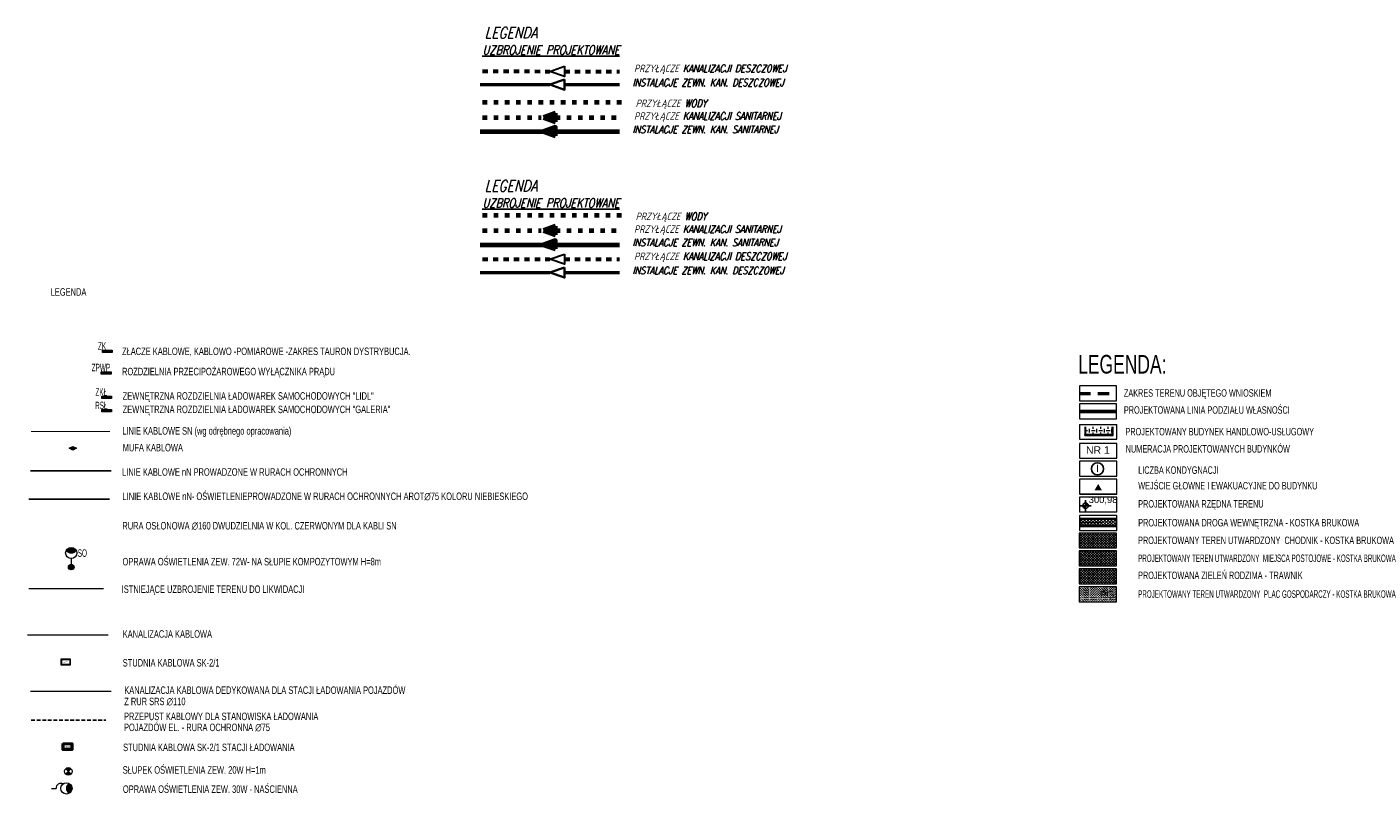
# Model space of a CAD drawing. Header units: metres. Extents: x 6567444 to 13135881, y 5574237 to 11149086.
# Tile 207 of 212: x 6568062 to 6568242, y 5574437 to 5574539. Entities that reach past the tile are written whole.
import ezdxf
from ezdxf.enums import TextEntityAlignment as Align

# ---------------------------------------------------------------- set-up
doc = ezdxf.new("R2010")
doc.units = ezdxf.units.M
for name, pattern in [('_PZT$0$Kropki przerywana 1', [250, 150, -100]), ('Ciągły', [0]), ('ISO03W100', [30, 12, -18]), ('KOR', [1.4, 0.7, -0.7]), ('Kropki i Kreski 2', [250, 150, -50, 0, -50]), ('Kropki przerywana 1', [250, 150, -100]), ('PT-IE-001 PZT - instal. elektr XREFF$0$SEL_r', [1.5, 1, -0.5])]:
    doc.linetypes.add(name, pattern=pattern)
for name, color, linetype in [('_PZT$0$FORMA - Arch 01 - PZT 0 ZAKRES OPRACOWANIA', 7, 'Continuous'), ('_TT_PROJ_CHODNIK', 34, 'Continuous'), ('_TT_PROJ_DR_WEW', 165, 'Continuous'), ('_TT_PROJ_MP', 245, 'Continuous'), ('FORMA - Arch 01 - PZT 0 ZAKRES OPRACOWANIA', 7, 'Continuous'), ('FORMA - Arch 01 - PZT 1 Strefy', 7, 'Continuous'), ('FORMA - Arch 01 - PZT 2 Budynki', 7, 'Continuous'), ('FORMA - Arch 01 - PZT-3 Zagospodarowanie', 7, 'Continuous'), ('PT-IE-001 PZT - instal. elektr XREFF$0$SEL_atrybut_bloku1', 7, 'Continuous'), ('PT-IE-001 PZT - instal. elektr XREFF$0$SEL_atrybut_bloku2', 9, 'Continuous'), ('PT-IE-001 PZT - instal. elektr XREFF$0$SEN_atrybut_bloku1', 7, 'Continuous'), ('PT-IE-001 PZT - instal. elektr XREFF$0$SEN_atrybut_bloku2', 9, 'Continuous')]:
    doc.layers.add(name, color=color, linetype=linetype)
for name, color, linetype, lineweight in [('_TT_KAN_D_II etap', 116, 'Continuous', 50), ('_TT_KAN_D_PRZYLACZE_II', 114, 'KOR', 60), ('_TT_KAN_S_PRZYLACZE_II etap', 30, 'ISO03W100', 60), ('_TT_KAN_S_ZEWN_II etap', 30, 'Continuous', 70), ('_TT_opis', 7, 'Continuous', 25), ('_TT_PROJ_BUD_E2', 7, 'Ciągły', 0), ('_TT_WODA_PRZYLACZE_II etap', 150, 'ISO03W100', 53), ('PT-IE-001 PZT - instal. elektr XREFF$0$SEL_do_likwidacji', 1, 'PT-IE-001 PZT - instal. elektr XREFF$0$likwidacja1', 15), ('PT-IE-001 PZT - instal. elektr XREFF$0$SEL_kanalizacja_kablowa_nN', 1, 'PT-IE-001 PZT - instal. elektr XREFF$0$SEL_knN', 40), ('PT-IE-001 PZT - instal. elektr XREFF$0$SEL_mufy_kablowe', 12, 'Continuous', 20), ('PT-IE-001 PZT - instal. elektr XREFF$0$SEL_OPIS_legenda', 7, 'Continuous', 18), ('PT-IE-001 PZT - instal. elektr XREFF$0$SEL_sieci_kable_nN', 1, 'PT-IE-001 PZT - instal. elektr XREFF$0$SEL_eN', 30), ('PT-IE-001 PZT - instal. elektr XREFF$0$SEL_sieci_kable_SN', 10, 'PT-IE-001 PZT - instal. elektr XREFF$0$SEL_SN', 50), ('PT-IE-001 PZT - instal. elektr XREFF$0$SEL_sieci_oswietlenie_oprawy', 152, 'Continuous', 20), ('PT-IE-001 PZT - instal. elektr XREFF$0$SEL_sieci_pomocnicza_przerywana', 140, 'PT-IE-001 PZT - instal. elektr XREFF$0$SEL_r', 25), ('PT-IE-001 PZT - instal. elektr XREFF$0$SEL_zlacze_nN', 1, 'PT-IE-001 PZT - instal. elektr XREFF$0$SEL_eN', 20), ('PT-IE-001 PZT - instal. elektr XREFF$0$SEN_kanalizacja_kablowa', 30, 'PT-IE-001 PZT - instal. elektr XREFF$0$SEN_t', 20), ('PT-IE-001 PZT - instal. elektr XREFF$0$SEN_kanalizacja_kablowa_studnie', 30, 'Continuous', 20), ('PT-IE-001 PZT - instal. elektr XREFF$0$SEN_studnia_kablowa_typ', 30, 'Continuous', 20)]:
    doc.layers.add(name, color=color, linetype=linetype, lineweight=lineweight)
doc.layers.add('_TT_ZIELEN', color=7, linetype='Continuous', true_color=0xa6ea8e)
doc.layers.add('PT-IE-001 PZT - instal. elektr XREFF$0$SEL_sieci_kable_nN_oswietlenie', color=7, linetype='PT-IE-001 PZT - instal. elektr XREFF$0$SEL_eNN', lineweight=30, true_color=0xff7a7a)
doc.styles.add('PT-IE-001 PZT - instal. elektr XREFF$0$ARIAL', font='ARIALN.TTF', dxfattribs={"width": 0.8})
doc.styles.add('PT-IE-001 PZT - instal. elektr XREFF$0$ROMANS', font='ARIALN.TTF', dxfattribs={"width": 0.8})
doc.styles.add('pzt_11-06-2015 (2)$0$STANDARD', font='SIMPLEX', dxfattribs={"width": 0.8, "oblique": 15.00003})
doc.styles.add('STYL_AUTOMATYCZNY_2', font='arial.ttf')
doc.styles.add('STYL_AUTOMATYCZNY_4', font='txt', dxfattribs={"width": 0.7})
doc.styles.add('STYL_AUTOMATYCZNY_7', font='arial.ttf', dxfattribs={"width": 0.7})
doc.styles.add('STYL_AUTOMATYCZNY_8', font='txt')
doc.linetypes.add('PT-IE-001 PZT - instal. elektr XREFF$0$likwidacja1', pattern='A,0,-1,["X",PT-IE-001 PZT - instal. elektr XREFF$0$ROMANS,S=0.6,R=0,X=-0.1,Y=-0.3],-1', length=2)
doc.linetypes.add('PT-IE-001 PZT - instal. elektr XREFF$0$SEL_eN', pattern='A,5,["eN",PT-IE-001 PZT - instal. elektr XREFF$0$ARIAL,S=1,R=0,X=1.8,Y=0.25],5', length=10)
doc.linetypes.add('PT-IE-001 PZT - instal. elektr XREFF$0$SEL_eNN', pattern='A,5,["eNN",PT-IE-001 PZT - instal. elektr XREFF$0$ARIAL,S=1,R=0,X=1.45,Y=0.25],5', length=10)
doc.linetypes.add('PT-IE-001 PZT - instal. elektr XREFF$0$SEL_knN', pattern='A,5,["knN",PT-IE-001 PZT - instal. elektr XREFF$0$ARIAL,S=1,R=0,X=1.8,Y=0.25],5', length=10)
doc.linetypes.add('PT-IE-001 PZT - instal. elektr XREFF$0$SEL_SN', pattern='A,5,["SN",PT-IE-001 PZT - instal. elektr XREFF$0$ARIAL,S=1,R=0,X=1.8,Y=0.25],5', length=10)
doc.linetypes.add('PT-IE-001 PZT - instal. elektr XREFF$0$SEN_t', pattern='A,5,["t",PT-IE-001 PZT - instal. elektr XREFF$0$ARIAL,S=1,R=0,X=2.1,Y=0.25],5', length=10)
pattern_1 = [(135, (6568046.37364, 5574235.922), (-0.1767767, -0.1767767), []), (225, (6568046.37364, 5574235.922), (0.1767767, -0.1767767), [])]

# ---------------------------------------------------------------- blocks, each defined once
blk = doc.blocks.new('PT-IE-001 PZT - instal. elektr XREFF$0$oprawa zewnetrzna stojaca')
for points in [[(0.38, 0, 1), (-0.38, 0, 1)], [(2.63, 0, 0.267949), (2.25, 0.65, 0.57735), (2.25, -0.65, 0.267949)]]:
    blk.add_hatch(color=256).paths.add_polyline_path(points)
blk.add_line((1.12, 0), (0.38, 0))
for centre, radius in [((0, 0), 0.375), ((1.88, 0), 0.75)]:
    blk.add_circle(centre, radius)
blk.add_arc((2.63, 0), 0.75, 120, 240)
at = {"layer": 'PT-IE-001 PZT - instal. elektr XREFF$0$SEL_atrybut_bloku1', "style": 'PT-IE-001 PZT - instal. elektr XREFF$0$ROMANS', "width": 0.6, "flags": 8}
blk.add_attdef('TYP', text='', height=1, dxfattribs=at).set_placement((1.87, 0.9), align=Align.CENTER)
at = {"layer": 'PT-IE-001 PZT - instal. elektr XREFF$0$SEL_atrybut_bloku2', "style": 'PT-IE-001 PZT - instal. elektr XREFF$0$ROMANS', "width": 0.6, "flags": 8}
for tag, p in [('OPIS1', (1.87, -1.64)), ('OPIS2', (1.87, -2.5))]:
    blk.add_attdef(tag, text='', height=0.75, dxfattribs=at).set_placement(p, align=Align.CENTER)
blk = doc.blocks.new('PT-IE-001 PZT - instal. elektr XREFF$0$studnia_SK2_1')
at = {"linetype": 'Continuous'}
h = blk.add_hatch(color=256, dxfattribs=at)
h.paths.add_polyline_path([(-0.61, 0.84), (-0.61, 0), (0.61, 0), (0.61, 0.84)])
h.paths.add_polyline_path([(0.54, 0.77), (0.54, 0.07), (-0.54, 0.07), (-0.54, 0.77)], flags=16)
for points in [[(-0.61, 0.84), (0.61, 0.84), (0.61, 0), (-0.61, 0)], [(-0.54, 0.77), (0.54, 0.77), (0.54, 0.07), (-0.54, 0.07)]]:
    blk.add_lwpolyline(points, close=True, dxfattribs=at)
at = {"linetype": 'Continuous', "flags": 128}
for points in [[(-0.61, 0.84), (0.61, 0.84), (0.61, 0), (-0.61, 0), (-0.61, 0.84)], [(-0.54, 0.77), (0.54, 0.77), (0.54, 0.07), (-0.54, 0.07), (-0.54, 0.77)]]:
    blk.add_lwpolyline(points, dxfattribs=at)
at = {"layer": 'PT-IE-001 PZT - instal. elektr XREFF$0$SEN_atrybut_bloku1', "style": 'PT-IE-001 PZT - instal. elektr XREFF$0$ROMANS', "width": 0.6, "flags": 8}
blk.add_attdef('TYP', text='', height=1, dxfattribs=at).set_placement((0, 0.94), align=Align.CENTER)
at = {"layer": 'PT-IE-001 PZT - instal. elektr XREFF$0$SEN_atrybut_bloku2', "style": 'PT-IE-001 PZT - instal. elektr XREFF$0$ROMANS', "width": 0.6, "flags": 8}
for tag, p in [('OPIS1', (0, -0.85)), ('OPIS2', (0, -1.7))]:
    blk.add_attdef(tag, text='', height=0.75, dxfattribs=at).set_placement(p, align=Align.CENTER)
at = {"layer": 'PT-IE-001 PZT - instal. elektr XREFF$0$SEN_studnia_kablowa_typ', "color": 0, "style": 'PT-IE-001 PZT - instal. elektr XREFF$0$ROMANS', "width": 0.6}
blk.add_text('SK-2/1', height=0.2, dxfattribs=at).set_placement((0, 0.42), align=Align.MIDDLE_CENTER)
blk = doc.blocks.new('PT-IE-001 PZT - instal. elektr XREFF$0$mufa_kablowa')
blk.add_hatch(color=256).paths.add_polyline_path([(0, -0.25), (0.5, 0), (0, 0.25), (-0.5, 0)])
for p, q in [((-0.5, 0), (0, 0.25)), ((0, -0.25), (-0.5, 0)), ((0, 0.25), (0.5, 0)), ((0.5, 0), (0, -0.25))]:
    blk.add_line(p, q)
at = {"layer": 'PT-IE-001 PZT - instal. elektr XREFF$0$SEL_atrybut_bloku1', "style": 'PT-IE-001 PZT - instal. elektr XREFF$0$ROMANS', "width": 0.6, "flags": 8}
blk.add_attdef('TYP', text='', height=1, dxfattribs=at).set_placement((0, 0.35), align=Align.CENTER)
at = {"layer": 'PT-IE-001 PZT - instal. elektr XREFF$0$SEL_atrybut_bloku2', "style": 'PT-IE-001 PZT - instal. elektr XREFF$0$ROMANS', "width": 0.6, "flags": 8}
for tag, p in [('OPIS1', (0, -1.1)), ('OPIS2', (0, -1.95))]:
    blk.add_attdef(tag, text='', height=0.75, dxfattribs=at).set_placement(p, align=Align.CENTER)
blk = doc.blocks.new('*U623')
blk.add_hatch(color=256).paths.add_polyline_path([(0.66, 0.32), (-0.66, 0.32), (-0.66, 0), (0.66, 0)])
for points in [[(-0.66, 0.32), (0.66, 0.32), (0.66, 0), (-0.66, 0)], [(-0.61, 0.27), (0.61, 0.27), (0.61, 0.05), (-0.61, 0.05)]]:
    blk.add_lwpolyline(points, close=True)
at = {"layer": 'PT-IE-001 PZT - instal. elektr XREFF$0$SEL_atrybut_bloku1', "style": 'PT-IE-001 PZT - instal. elektr XREFF$0$ROMANS', "width": 0.6, "flags": 8}
blk.add_attdef('TYP', text='', height=1, dxfattribs=at).set_placement((0, 0.45), align=Align.CENTER)
at = {"layer": 'PT-IE-001 PZT - instal. elektr XREFF$0$SEL_atrybut_bloku2', "style": 'PT-IE-001 PZT - instal. elektr XREFF$0$ROMANS', "width": 0.6, "flags": 8}
for tag, p in [('OPIS1', (0, -0.95)), ('OPIS2', (0, -1.95))]:
    blk.add_attdef(tag, text='', height=0.75, dxfattribs=at).set_placement(p, align=Align.CENTER)
blk = doc.blocks.new('PT-IE-001 PZT - instal. elektr XREFF$0$oprawa zewnetrzna parkowa')
for points in [[(0.35, 0.35, 0.414214), (-0.35, 0.35), (0, 0)], [(-0.35, -0.35, 0.414214), (0.35, -0.35), (0, 0)]]:
    blk.add_hatch(color=256).paths.add_polyline_path(points)
for p, q in [((-0.35, -0.35), (0.35, 0.35)), ((-0.35, 0.35), (0.35, -0.35))]:
    blk.add_line(p, q)
blk.add_circle((0, 0), 0.5)
at = {"layer": 'PT-IE-001 PZT - instal. elektr XREFF$0$SEL_atrybut_bloku1', "style": 'PT-IE-001 PZT - instal. elektr XREFF$0$ROMANS', "width": 0.6, "flags": 8}
blk.add_attdef('TYP', text='', height=1, dxfattribs=at).set_placement((0.05, 0.64), align=Align.CENTER)
at = {"layer": 'PT-IE-001 PZT - instal. elektr XREFF$0$SEL_atrybut_bloku2', "style": 'PT-IE-001 PZT - instal. elektr XREFF$0$ROMANS', "width": 0.6, "flags": 8}
for tag, p in [('OPIS1', (-0.03, -1.4)), ('OPIS2', (-0.03, -2.26))]:
    blk.add_attdef(tag, text='', height=0.75, dxfattribs=at).set_placement(p, align=Align.CENTER)
blk = doc.blocks.new('PT-IE-001 PZT - instal. elektr XREFF$0$oprawa zewnetrzna nascienna')
blk.add_hatch(color=256).paths.add_polyline_path([(2.77, 0, 0.267949), (2.4, 0.65, 0.57735), (2.4, -0.65, 0.267949)])
blk.add_line((0, 0), (0.65, 0))
blk.add_circle((2.02, 0), 0.75)
for centre, radius, start, end in [((1.26, 0.06), 0.613, 60.4419, 185.3665), ((2.77, 0), 0.75, 120, 240)]:
    blk.add_arc(centre, radius, start, end)
at = {"layer": 'PT-IE-001 PZT - instal. elektr XREFF$0$SEL_atrybut_bloku1', "style": 'PT-IE-001 PZT - instal. elektr XREFF$0$ROMANS', "width": 0.6, "flags": 8}
blk.add_attdef('TYP', text='', height=1, dxfattribs=at).set_placement((1.7, 0.84), align=Align.CENTER)
at = {"layer": 'PT-IE-001 PZT - instal. elektr XREFF$0$SEL_atrybut_bloku2', "style": 'PT-IE-001 PZT - instal. elektr XREFF$0$ROMANS', "width": 0.6, "flags": 8}
for tag, p in [('OPIS1', (1.46, -1.58)), ('OPIS2', (1.46, -2.45))]:
    blk.add_attdef(tag, text='', height=0.75, dxfattribs=at).set_placement(p, align=Align.CENTER)
blk = doc.blocks.new('PT-IE-001 PZT - instal. elektr XREFF')
at = {"layer": 'PT-IE-001 PZT - instal. elektr XREFF$0$SEL_do_likwidacji'}
blk.add_lwpolyline([(6568062.04, 5574464.25), (6568072.04, 5574464.25)], dxfattribs=at)
at = {"layer": 'PT-IE-001 PZT - instal. elektr XREFF$0$SEL_kanalizacja_kablowa_nN', "ltscale": 0.8, "const_width": 0.15}
blk.add_lwpolyline([(6568062.24, 5574450.46), (6568073.09, 5574450.46)], dxfattribs=at)
at = {"layer": 'PT-IE-001 PZT - instal. elektr XREFF$0$SEL_sieci_kable_nN', "ltscale": 0.8, "const_width": 0.2}
blk.add_lwpolyline([(6568062.21, 5574480), (6568073.06, 5574480)], dxfattribs=at)
at = {"layer": 'PT-IE-001 PZT - instal. elektr XREFF$0$SEL_sieci_kable_nN_oswietlenie', "ltscale": 0.8, "const_width": 0.2}
blk.add_lwpolyline([(6568062, 5574476.2), (6568072.84, 5574476.2)], dxfattribs=at)
at = {"layer": 'PT-IE-001 PZT - instal. elektr XREFF$0$SEL_sieci_kable_SN', "const_width": 0.15}
blk.add_lwpolyline([(6568062.31, 5574485.27), (6568072.89, 5574485.27)], dxfattribs=at)
at = {"layer": 'PT-IE-001 PZT - instal. elektr XREFF$0$SEL_sieci_pomocnicza_przerywana', "ltscale": 0.5}
blk.add_lwpolyline([(6568062.33, 5574446.6), (6568072.33, 5574446.6)], dxfattribs=at)
at = {"layer": 'PT-IE-001 PZT - instal. elektr XREFF$0$SEN_kanalizacja_kablowa', "ltscale": 0.8, "const_width": 0.15}
blk.add_lwpolyline([(6568061.84, 5574458), (6568072.68, 5574458)], dxfattribs=at)
at = {"layer": 'PT-IE-001 PZT - instal. elektr XREFF$0$SEL_kanalizacja_kablowa_nN'}
blk.add_blockref('PT-IE-001 PZT - instal. elektr XREFF$0$studnia_SK2_1', (6568067.2, 5574442.63), dxfattribs=at)
at = {"layer": 'PT-IE-001 PZT - instal. elektr XREFF$0$SEL_mufy_kablowe'}
blk.add_blockref('PT-IE-001 PZT - instal. elektr XREFF$0$mufa_kablowa', (6568067.91, 5574483.03), dxfattribs=at)
at = {"layer": 'PT-IE-001 PZT - instal. elektr XREFF$0$SEL_sieci_oswietlenie_oprawy'}
ref = blk.add_blockref('PT-IE-001 PZT - instal. elektr XREFF$0$oprawa zewnetrzna stojaca', (6568067.7, 5574467.11), dxfattribs=dict(at, rotation=89.99999999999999))
ref.add_attrib('TYP', 'SO', dxfattribs={"layer": 'PT-IE-001 PZT - instal. elektr XREFF$0$SEL_atrybut_bloku1', "height": 1, "style": 'PT-IE-001 PZT - instal. elektr XREFF$0$ROMANS', "width": 0.6, "flags": 8}).set_placement((6568069.19, 5574468.48), align=Align.CENTER)
for name, p in [('PT-IE-001 PZT - instal. elektr XREFF$0$oprawa zewnetrzna parkowa', (6568067.31, 5574439.73)), ('PT-IE-001 PZT - instal. elektr XREFF$0$oprawa zewnetrzna nascienna', (6568065.04, 5574437.45))]:
    blk.add_blockref(name, p, dxfattribs=at)
at = {"layer": 'PT-IE-001 PZT - instal. elektr XREFF$0$SEL_zlacze_nN'}
ref = blk.add_blockref('*U623', (6568072.54, 5574495.83), dxfattribs=at)
ref.add_attrib('TYP', 'ZK', dxfattribs={"layer": 'PT-IE-001 PZT - instal. elektr XREFF$0$SEL_atrybut_bloku1', "height": 1, "style": 'PT-IE-001 PZT - instal. elektr XREFF$0$ROMANS', "width": 0.6}).set_placement((6568071.83, 5574496.22), align=Align.CENTER)
ref = blk.add_blockref('*U623', (6568072.39, 5574492.95), dxfattribs=at)
ref.add_attrib('TYP', 'ZPWP', dxfattribs={"layer": 'PT-IE-001 PZT - instal. elektr XREFF$0$SEL_atrybut_bloku1', "height": 1, "style": 'PT-IE-001 PZT - instal. elektr XREFF$0$ROMANS', "width": 0.6}).set_placement((6568071.68, 5574493.34), align=Align.CENTER)
ref = blk.add_blockref('*U623', (6568072.44, 5574489.67), dxfattribs=at)
ref.add_attrib('TYP', 'ZKŁ', dxfattribs={"layer": 'PT-IE-001 PZT - instal. elektr XREFF$0$SEL_atrybut_bloku1', "height": 1, "style": 'PT-IE-001 PZT - instal. elektr XREFF$0$ROMANS', "width": 0.6}).set_placement((6568071.73, 5574490.06), align=Align.CENTER)
ref = blk.add_blockref('*U623', (6568072.44, 5574487.88), dxfattribs=at)
ref.add_attrib('TYP', 'RSŁ', dxfattribs={"layer": 'PT-IE-001 PZT - instal. elektr XREFF$0$SEL_atrybut_bloku1', "height": 1, "style": 'PT-IE-001 PZT - instal. elektr XREFF$0$ROMANS', "width": 0.6}).set_placement((6568071.73, 5574488.26), align=Align.CENTER)
at = {"layer": 'PT-IE-001 PZT - instal. elektr XREFF$0$SEN_kanalizacja_kablowa_studnie'}
blk.add_blockref('PT-IE-001 PZT - instal. elektr XREFF$0$studnia_SK2_1', (6568066.96, 5574453.96), dxfattribs=at)
at = {"layer": 'PT-IE-001 PZT - instal. elektr XREFF$0$SEL_OPIS_legenda', "lineweight": 30, "style": 'PT-IE-001 PZT - instal. elektr XREFF$0$ROMANS', "width": 0.8}
blk.add_text('LEGENDA', height=1, dxfattribs=at).set_placement((6568064.95, 5574503.46))
at = {"layer": 'PT-IE-001 PZT - instal. elektr XREFF$0$SEL_OPIS_legenda', "style": 'PT-IE-001 PZT - instal. elektr XREFF$0$ROMANS', "width": 0.8}
for s, p in [('ZŁACZE KABLOWE, KABLOWO -POMIAROWE -ZAKRES TAURON DYSTRYBUCJA.', (6568074.51, 5574495.51)), ('ROZDZIELNIA PRZECIPOŻAROWEGO WYŁĄCZNIKA PRĄDU', (6568074.51, 5574492.8)), ('ZEWNĘTRZNA ROZDZIELNIA ŁADOWAREK SAMOCHODOWYCH "LIDL"', (6568074.59, 5574489.53)), ('ZEWNĘTRZNA ROZDZIELNIA ŁADOWAREK SAMOCHODOWYCH "GALERIA"', (6568074.59, 5574487.73)), ('LINIE KABLOWE SN (wg odrębnego opracowania) ', (6568074.54, 5574484.85)), ('MUFA KABLOWA', (6568074.6, 5574482.61)), ('LINIE KABLOWE nN PROWADZONE W RURACH OCHRONNYCH ', (6568074.52, 5574479.34)), ('LINIE KABLOWE nN- OŚWIETLENIEPROWADZONE W RURACH OCHRONNYCH AROT∅75 KOLORU NIEBIESKIEGO', (6568074.57, 5574476.09)), ('RURA OSŁONOWA ∅160 DWUDZIELNIA W KOL. CZERWONYM DLA KABLI SN ', (6568074.55, 5574472.14)), ('OPRAWA OŚWIETLENIA ZEW. 72W- NA SŁUPIE KOMPOZYTOWYM H=8m ', (6568074.57, 5574467.33)), ('ISTNIEJĄCE UZBROJENIE TERENU DO LIKWIDACJI', (6568074.47, 5574463.64)), ('KANALIZACJA KABLOWA', (6568074.6, 5574457.64)), ('STUDNIA KABLOWA SK-2/1', (6568074.6, 5574453.78)), ('KANALIZACJA KABLOWA DEDYKOWANA DLA STACJI ŁADOWANIA POJAZDÓW', (6568074.81, 5574450.11)), ('Z RUR SRS ∅110', (6568074.8, 5574448.6)), ('PRZEPUST KABLOWY DLA STANOWISKA ŁADOWANIA', (6568074.77, 5574446.6)), ('POJAZDÓW EL. - RURA OCHRONNA ∅75', (6568074.77, 5574445.13)), ('STUDNIA KABLOWA SK-2/1 STACJI ŁADOWANIA', (6568074.65, 5574442.45)), ('SŁUPEK OŚWIETLENIA ZEW. 20W H=1m', (6568074.6, 5574439.42)), ('OPRAWA OŚWIETLENIA ZEW. 30W - NAŚCIENNA', (6568074.62, 5574436.85))]:
    blk.add_text(s, height=1, rotation=0, dxfattribs=at).set_placement(p)

msp = doc.modelspace()

# ---------------------------------------------------------------- hatches: boundary and pattern name
at = {"linetype": 'Continuous', "lineweight": 25}
for points in [[(6568203.6, 5574475.33), (6568203.23, 5574475.33), (6568203.26, 5574475.19), (6568203.34, 5574475.07), (6568203.46, 5574474.99), (6568203.6, 5574474.96)], [(6568203.6, 5574475.33), (6568203.98, 5574475.33), (6568203.95, 5574475.48), (6568203.87, 5574475.6), (6568203.75, 5574475.68), (6568203.6, 5574475.71)]]:
    msp.add_hatch(color=6, dxfattribs=at).paths.add_polyline_path(points)
at = {"layer": '_TT_KAN_S_PRZYLACZE_II etap', "lineweight": 70}
msp.add_hatch(color=7, dxfattribs=at).paths.add_polyline_path([(6568132.6, 5574511.62), (6568132.6, 5574512.77), (6568130.96, 5574512.2)])
at = {"layer": '_TT_KAN_S_ZEWN_II etap', "lineweight": 70}
msp.add_hatch(color=7, dxfattribs=at).paths.add_polyline_path([(6568132.6, 5574509.72), (6568132.6, 5574510.87), (6568130.96, 5574510.29)])
at = {"layer": '_TT_PROJ_BUD_E2', "linetype": 'Continuous', "lineweight": 0}
h = msp.add_hatch(dxfattribs=at)
h.set_pattern_fill('CHECKER', color=252, style=0)
h.set_pattern_definition([(0, (6568044.871, 5574228.88577), (0.5, 0.5), [0.5, -0.5]), (90, (6568045.121, 5574229.13577), (-0.5, 0.5), [0.5, -0.5])])
h.paths.add_polyline_path([(6568207.13, 5574484.86), (6568207.13, 5574485.88), (6568203.65, 5574485.88), (6568203.65, 5574484.86)])
at = {"layer": '_TT_PROJ_CHODNIK', "linetype": 'Continuous', "lineweight": 0}
h = msp.add_hatch(dxfattribs=at)
h.set_pattern_fill('ANSI37', color=34, scale=2, angle=90, style=0)
h.set_pattern_definition(pattern_1)
h.paths.add_polyline_path([(6568202.75, 5574469.66), (6568207.75, 5574469.66), (6568207.75, 5574471.66), (6568202.75, 5574471.66)])
at = {"layer": '_TT_PROJ_DR_WEW', "linetype": 'Continuous', "lineweight": 0, "ltscale": 100}
h = msp.add_hatch(dxfattribs=at)
h.set_pattern_fill('ANSI37', color=165, scale=0.1, angle=90, style=0)
h.set_pattern_definition([(135, (-48.5716, -18.60737), (-0.224506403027, -0.224506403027), []), (225, (-48.5716, -18.60737), (0.224506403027, -0.224506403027), [])])
h.paths.add_polyline_path([(6568202.77, 5574473.57), (6568202.77, 5574472.57), (6568207.77, 5574472.57), (6568207.77, 5574473.57)])
at = {"layer": '_TT_PROJ_MP', "linetype": 'Continuous', "lineweight": 0}
h = msp.add_hatch(dxfattribs=at)
h.set_pattern_fill('ANSI37', color=245, scale=2, angle=90, style=0)
h.set_pattern_definition(pattern_1)
h.paths.add_polyline_path([(6568202.75, 5574467.26), (6568207.75, 5574467.26), (6568207.75, 5574469.26), (6568202.75, 5574469.26)])
at = {"layer": '_TT_ZIELEN', "linetype": 'Continuous', "lineweight": 13, "true_color": 0xa6ea8e}
h = msp.add_hatch(dxfattribs=at)
h.set_pattern_fill('ANSI37', color=81, scale=2, angle=90, style=0)
h.set_pattern_definition([(135, (6568046.37364, 5574238.322), (-0.1767767, -0.1767767), []), (225, (6568046.37364, 5574238.322), (0.1767767, -0.1767767), [])])
h.paths.add_polyline_path([(6568202.75, 5574464.86), (6568207.75, 5574464.86), (6568207.75, 5574466.86), (6568202.75, 5574466.86)])
at = {"layer": 'FORMA - Arch 01 - PZT 1 Strefy', "linetype": 'Continuous', "lineweight": 13, "true_color": 0xf9f271}
h = msp.add_hatch(dxfattribs=at)
h.set_pattern_fill('SAND', color=51, scale=2, style=0)
h.set_pattern_definition([(45, (6568046.37364, 5574238.322), (-0.31819805, 0.31819805), [-0.15, 0.15, -0.15]), (45, (6568046.69164, 5574238.322), (-0.31819805, 0.31819805), [-0.15, 0.15, -0.15]), (135, (6568046.37364, 5574238.322), (-0.31819805, -0.31819805), [0.075, -0.3, 0.075]), (135, (6568046.69164, 5574238.322), (-0.31819805, -0.31819805), [0.075, -0.3, 0.075])])
h.paths.add_polyline_path([(6568202.75, 5574462.46), (6568207.75, 5574462.46), (6568207.75, 5574464.46), (6568202.75, 5574464.46)])
at = {"layer": 'FORMA - Arch 01 - PZT 2 Budynki', "linetype": 'Continuous', "lineweight": 0}
for points in [[(6568203.65, 5574484.86), (6568203.65, 5574485.89), (6568203.51, 5574485.89), (6568203.51, 5574484.86)], [(6568207.13, 5574484.86), (6568207.27, 5574484.86), (6568207.27, 5574485.89), (6568207.13, 5574485.89)], [(6568203.51, 5574484.86), (6568203.51, 5574484.72), (6568203.65, 5574484.86)], [(6568203.65, 5574484.86), (6568203.51, 5574484.72), (6568203.65, 5574484.72)], [(6568207.13, 5574484.86), (6568203.65, 5574484.86), (6568203.65, 5574484.72), (6568207.13, 5574484.72)], [(6568207.13, 5574484.86), (6568207.27, 5574484.72), (6568207.27, 5574484.86)], [(6568207.13, 5574484.72), (6568207.27, 5574484.72), (6568207.13, 5574484.86)], [(6568204.79, 5574477.38), (6568205.79, 5574477.38), (6568205.29, 5574478.25)]]:
    msp.add_hatch(color=251, dxfattribs=at).paths.add_polyline_path(points)

# ---------------------------------------------------------------- linework, layer by layer
at = {"color": 7, "linetype": 'Continuous', "lineweight": 13, "ltscale": 0.02}
for p, q in [((6568207.76, 5574491.37), (6568202.76, 5574491.37)), ((6568202.76, 5574491.37), (6568202.76, 5574489.37)), ((6568207.76, 5574489.37), (6568207.76, 5574491.37)), ((6568202.76, 5574489.37), (6568207.76, 5574489.37)), ((6568207.76, 5574488.97), (6568202.76, 5574488.97)), ((6568202.76, 5574488.97), (6568202.76, 5574486.97)), ((6568207.76, 5574486.97), (6568207.76, 5574488.97)), ((6568202.76, 5574486.97), (6568207.76, 5574486.97)), ((6568202.8, 5574486.22), (6568202.8, 5574484.22)), ((6568202.8, 5574486.22), (6568207.8, 5574486.22)), ((6568207.8, 5574484.22), (6568207.8, 5574486.22)), ((6568207.77, 5574483.68), (6568202.77, 5574483.68)), ((6568202.77, 5574483.68), (6568202.77, 5574481.68)), ((6568202.8, 5574484.22), (6568207.8, 5574484.22)), ((6568207.77, 5574481.68), (6568207.77, 5574483.68)), ((6568202.77, 5574481.68), (6568207.77, 5574481.68)), ((6568207.77, 5574481.28), (6568202.77, 5574481.28)), ((6568202.77, 5574481.28), (6568202.77, 5574479.28)), ((6568207.77, 5574479.28), (6568207.77, 5574481.28)), ((6568202.77, 5574479.28), (6568207.77, 5574479.28)), ((6568207.77, 5574478.88), (6568202.77, 5574478.88)), ((6568202.77, 5574478.88), (6568202.77, 5574476.88)), ((6568207.77, 5574476.88), (6568207.77, 5574478.88)), ((6568202.77, 5574476.88), (6568207.77, 5574476.88)), ((6568207.77, 5574476.88), (6568202.77, 5574476.88)), ((6568207.77, 5574474.01), (6568202.77, 5574474.01)), ((6568202.77, 5574474.01), (6568202.77, 5574472.01)), ((6568207.77, 5574472.01), (6568207.77, 5574474.01)), ((6568207.75, 5574471.66), (6568202.75, 5574471.66)), ((6568202.75, 5574471.66), (6568202.75, 5574469.66)), ((6568202.77, 5574472.01), (6568207.77, 5574472.01)), ((6568207.75, 5574469.66), (6568207.75, 5574471.66)), ((6568202.75, 5574469.66), (6568207.75, 5574469.66)), ((6568202.75, 5574469.26), (6568202.75, 5574467.26)), ((6568207.75, 5574469.26), (6568202.75, 5574469.26)), ((6568207.75, 5574467.26), (6568207.75, 5574469.26)), ((6568202.75, 5574467.26), (6568207.75, 5574467.26)), ((6568207.75, 5574466.86), (6568202.75, 5574466.86)), ((6568202.75, 5574466.86), (6568202.75, 5574464.86)), ((6568207.75, 5574464.86), (6568207.75, 5574466.86)), ((6568202.75, 5574464.86), (6568207.75, 5574464.86)), ((6568207.75, 5574464.46), (6568202.75, 5574464.46)), ((6568202.75, 5574464.46), (6568202.75, 5574462.46)), ((6568207.75, 5574462.46), (6568207.75, 5574464.46)), ((6568202.75, 5574462.46), (6568207.75, 5574462.46))]:
    msp.add_line(p, q, dxfattribs=at)
at = {"color": 6, "linetype": 'Continuous', "lineweight": 25, "ltscale": 0.02}
for p, q in [((6568203.6, 5574474.58), (6568203.6, 5574476.08)), ((6568202.85, 5574475.33), (6568204.35, 5574475.33))]:
    msp.add_line(p, q, dxfattribs=at)
msp.add_circle((6568203.6, 5574475.33), 0.375, dxfattribs=at)
at = {"layer": '_PZT$0$FORMA - Arch 01 - PZT 0 ZAKRES OPRACOWANIA', "color": 6, "linetype": '_PZT$0$Kropki przerywana 1', "lineweight": 50, "ltscale": 0.01, "const_width": 0.5}
msp.add_lwpolyline([(6568202.76, 5574487.96), (6568207.76, 5574487.96)], dxfattribs=at)
at = {"layer": '_TT_KAN_D_II etap'}
for p, q in [((6568122.5, 5574506.57), (6568131.82, 5574506.57)), ((6568133.79, 5574506.57), (6568141.14, 5574506.57))]:
    msp.add_line(p, q, dxfattribs=at)
at = {"layer": '_TT_KAN_D_II etap', "lineweight": 35}
msp.add_lwpolyline([(6568133.79, 5574507.26), (6568133.79, 5574505.88), (6568131.82, 5574506.57), (6568133.79, 5574507.26)], dxfattribs=at)
at = {"layer": '_TT_KAN_D_PRZYLACZE_II'}
for p, q in [((6568122.81, 5574508.36), (6568131.82, 5574508.36)), ((6568133.79, 5574508.35), (6568141.14, 5574508.35))]:
    msp.add_line(p, q, dxfattribs=at)
at = {"layer": '_TT_KAN_D_PRZYLACZE_II', "linetype": 'Continuous', "lineweight": 30}
msp.add_lwpolyline([(6568133.79, 5574509.04), (6568133.79, 5574507.67), (6568131.82, 5574508.36), (6568133.79, 5574509.04)], dxfattribs=at)
at = {"layer": '_TT_KAN_S_PRZYLACZE_II etap', "color": 7, "lineweight": 70, "ltscale": 0.05}
for p, q in [((6568122.81, 5574512.2), (6568130.66, 5574512.2)), ((6568132.6, 5574512.19), (6568141.45, 5574512.19))]:
    msp.add_line(p, q, dxfattribs=at)
at = {"layer": '_TT_KAN_S_PRZYLACZE_II etap', "color": 7, "lineweight": 70}
msp.add_lwpolyline([(6568132.6, 5574511.62), (6568132.6, 5574512.77), (6568130.96, 5574512.2), (6568132.6, 5574511.62)], dxfattribs=at)
at = {"layer": '_TT_KAN_S_ZEWN_II etap', "color": 7, "lineweight": 70}
msp.add_line((6568122.5, 5574510.29), (6568141.14, 5574510.29), dxfattribs=at)
msp.add_lwpolyline([(6568132.6, 5574509.72), (6568132.6, 5574510.87), (6568130.96, 5574510.29), (6568132.6, 5574509.72)], dxfattribs=at)
at = {"layer": '_TT_WODA_PRZYLACZE_II etap', "color": 7, "linetype": 'ISO03W100', "lineweight": 70, "ltscale": 0.05}
msp.add_line((6568122.81, 5574514.24, 777.15), (6568141.45, 5574514.24, 777.15), dxfattribs=at)
at = {"layer": 'FORMA - Arch 01 - PZT 0 ZAKRES OPRACOWANIA', "color": 1, "linetype": 'Kropki przerywana 1', "lineweight": 50, "ltscale": 0.01}
msp.add_line((6568202.76, 5574490.37), (6568207.76, 5574490.37), dxfattribs=at)
at = {"layer": 'FORMA - Arch 01 - PZT 2 Budynki', "color": 7, "linetype": 'Continuous', "lineweight": 18, "ltscale": 0.02, "flags": 128}
for points in [[(6568203.51, 5574485.89), (6568203.51, 5574484.86)], [(6568203.65, 5574484.86), (6568203.65, 5574485.89)], [(6568207.13, 5574485.89), (6568207.13, 5574484.86)], [(6568207.27, 5574484.86), (6568207.27, 5574485.89)], [(6568203.51, 5574484.72), (6568203.51, 5574484.86)], [(6568203.51, 5574484.72), (6568207.27, 5574484.72)], [(6568207.13, 5574484.86), (6568203.65, 5574484.86)], [(6568207.27, 5574484.72), (6568207.27, 5574484.86)]]:
    msp.add_lwpolyline(points, dxfattribs=at)
at = {"layer": 'FORMA - Arch 01 - PZT 2 Budynki', "color": 7, "linetype": 'Continuous', "lineweight": 25, "ltscale": 0.02}
msp.add_circle((6568205.19, 5574480.26), 0.815, dxfattribs=at)
at = {"layer": 'FORMA - Arch 01 - PZT-3 Zagospodarowanie', "color": 7, "linetype": 'Continuous', "lineweight": 13, "ltscale": 0.02}
for p, q in [((6568207.77, 5574476.48), (6568202.77, 5574476.48)), ((6568202.77, 5574476.48), (6568202.77, 5574474.48)), ((6568207.77, 5574474.48), (6568207.77, 5574476.48)), ((6568207.77, 5574474.48), (6568202.77, 5574474.48))]:
    msp.add_line(p, q, dxfattribs=at)
at = {"layer": 'FORMA - Arch 01 - PZT-3 Zagospodarowanie', "color": 7, "linetype": 'Continuous', "lineweight": 35, "ltscale": 0.02}
for p, q in [((6568202.77, 5574473.57), (6568207.77, 5574473.57)), ((6568202.77, 5574472.57), (6568207.77, 5574472.57))]:
    msp.add_line(p, q, dxfattribs=at)
at = {"layer": 'FORMA - Arch 01 - PZT-3 Zagospodarowanie', "color": 7, "linetype": 'Kropki i Kreski 2', "lineweight": 18, "ltscale": 0.02}
msp.add_line((6568202.77, 5574473.07), (6568207.77, 5574473.07), dxfattribs=at)

# ---------------------------------------------------------------- texts
at = {"color": 7, "linetype": 'Continuous', "lineweight": 25, "style": 'STYL_AUTOMATYCZNY_7', "width": 0.7}
for s, p in [('ZAKRES TERENU OBJĘTEGO WNIOSKIEM', (6568208.73, 5574489.93)), ('PROJEKTOWANA LINIA PODZIAŁU WŁASNOŚCI', (6568208.73, 5574487.65))]:
    msp.add_text(s, height=1, dxfattribs=at).set_placement(p)
at = {"color": 7, "linetype": 'Continuous', "lineweight": 25, "attachment_point": 4}
for s, insert, char_height, style in [('\\A1;LEGENDA:', (6568202.6, 5574494.26), 2.5, 'STYL_AUTOMATYCZNY_4'), ('\\A1;PROJEKTOWANY BUDYNEK HANDLOWO-USŁUGOWY', (6568208.94, 5574485.24), 1, 'STYL_AUTOMATYCZNY_7'), ('\\A1;NUMERACJA PROJEKTOWANYCH BUDYNKÓW', (6568208.97, 5574482.93), 1, 'STYL_AUTOMATYCZNY_7'), ('\\A1;LICZBA KONDYGNACJI', (6568210.65, 5574480.09), 1, 'STYL_AUTOMATYCZNY_7'), ('\\A1;WEJŚCIE GŁOWNE I EWAKUACYJNE DO BUDYNKU', (6568210.65, 5574478), 1, 'STYL_AUTOMATYCZNY_7'), ('\\A1;PROJEKTOWANA RZĘDNA TERENU', (6568210.65, 5574475.42), 1, 'STYL_AUTOMATYCZNY_7'), ('\\A1;PROJEKTOWANA DROGA WEWNĘTRZNA - {\\C1;KOSTKA BRUKOWA}', (6568210.65, 5574472.9), 1, 'STYL_AUTOMATYCZNY_7'), ('\\A1;PROJEKTOWANY TEREN UTWARDZONY  CHODNIK - {\\C1;KOSTKA BRUKOWA}', (6568210.63, 5574470.68), 1, 'STYL_AUTOMATYCZNY_7'), ('\\A1;PROJEKTOWANY TEREN UTWARDZONY  MIEJSCA POSTOJOWE - {\\C1;KOSTKA BRUKOWA}', (6568210.63, 5574468.28), 1, 'STYL_AUTOMATYCZNY_7'), ('\\A1;PROJEKTOWANA ZIELEŃ RODZIMA - {\\C1;TRAWNIK}', (6568210.63, 5574465.99), 1, 'STYL_AUTOMATYCZNY_7'), ('\\A1;PROJEKTOWANY TEREN UTWARDZONY  PLAC GOSPODARCZY - {\\C1;KOSTKA BRUKOWA}', (6568210.63, 5574463.48), 1, 'STYL_AUTOMATYCZNY_7')]:
    msp.add_mtext(s, dxfattribs=dict(at, insert=insert, char_height=char_height, style=style))
at = {"color": 6, "linetype": 'Continuous', "lineweight": 25, "insert": (6568204.02, 5574475.52), "char_height": 0.9, "width": 3.7752, "attachment_point": 7, "style": 'STYL_AUTOMATYCZNY_2'}
msp.add_mtext('\\A1;300,98', dxfattribs=at)
at = {"layer": '_TT_opis', "linetype": 'Continuous', "style": 'pzt_11-06-2015 (2)$0$STANDARD', "oblique": 15, "width": 0.8}
for s, height, p in [('LEGENDA', 1.5, (6568123.09, 5574517.44, 20.34)), ('%%UUZBROJENIE PROJEKTOWANE', 1.2, (6568122.81, 5574515.28, 20.34))]:
    msp.add_text(s, height=height, rotation=0, dxfattribs=at).set_placement(p)
at = {"layer": '_TT_opis', "char_height": 1, "attachment_point": 1, "style": 'pzt_11-06-2015 (2)$0$STANDARD'}
for s, insert in [('\\Fromans|c238;\\W0.8;PRZYŁĄCZE WODY', (6568143.32, 5574514.59)), ('\\Fromans|c238;PRZYŁĄCZE KANALIZACJI SANITARNEJ', (6568143.1, 5574512.88)), ('\\Fromans|c238;PRZYŁĄCZE KANALIZACJI DESZCZOWEJ', (6568143.1, 5574509.24))]:
    msp.add_mtext(s, dxfattribs=dict(at, insert=insert))
at = {"layer": '_TT_opis', "char_height": 1, "width": 28.2623, "attachment_point": 1, "style": 'pzt_11-06-2015 (2)$0$STANDARD'}
for s, insert in [('INSTALACJE ZEWN. KAN. SANITARNEJ', (6568142.9, 5574511.09)), ('INSTALACJE ZEWN. KAN. DESZCZOWEJ', (6568142.9, 5574507.34))]:
    msp.add_mtext(s, dxfattribs=dict(at, insert=insert))
at = {"layer": 'FORMA - Arch 01 - PZT 2 Budynki', "color": 7, "linetype": 'Continuous', "lineweight": 25, "char_height": 1, "attachment_point": 4, "style": 'STYL_AUTOMATYCZNY_2'}
for s, insert in [('\\A1;NR 1', (6568203.66, 5574482.78)), ('\\A1;I', (6568205, 5574480.32))]:
    msp.add_mtext(s, dxfattribs=dict(at, insert=insert))
at = {"layer": 'FORMA - Arch 01 - PZT-3 Zagospodarowanie', "color": 7, "linetype": 'Continuous', "lineweight": 70, "insert": (6568205.51, 5574463.41), "char_height": 1, "attachment_point": 4, "style": 'STYL_AUTOMATYCZNY_8'}
msp.add_mtext('\\A1;PG', dxfattribs=at)

# ---------------------------------------------------------------- next in the draw order: block references
msp.add_blockref('PT-IE-001 PZT - instal. elektr XREFF', (0, 0))

# ---------------------------------------------------------------- next in the draw order: hatches: boundary and pattern name
at = {"layer": '_TT_KAN_S_PRZYLACZE_II etap', "lineweight": 70}
msp.add_hatch(color=256, dxfattribs=at).paths.add_polyline_path([(6568132.6, 5574526.77), (6568132.6, 5574527.92), (6568130.96, 5574527.35)])
at = {"layer": '_TT_KAN_S_ZEWN_II etap', "lineweight": 70}
msp.add_hatch(color=256, dxfattribs=at).paths.add_polyline_path([(6568132.6, 5574524.87), (6568132.6, 5574526.02), (6568130.96, 5574525.44)])

# ---------------------------------------------------------------- next in the draw order: linework, layer by layer
at = {"layer": '_TT_KAN_D_II etap', "color": 7}
for p, q in [((6568122.5, 5574531.74), (6568131.82, 5574531.74)), ((6568133.79, 5574531.74), (6568141.14, 5574531.74))]:
    msp.add_line(p, q, dxfattribs=at)
at = {"layer": '_TT_KAN_D_II etap', "color": 7, "lineweight": 35}
msp.add_lwpolyline([(6568133.79, 5574532.43), (6568133.79, 5574531.05), (6568131.82, 5574531.74), (6568133.79, 5574532.43)], dxfattribs=at)
at = {"layer": '_TT_KAN_D_PRZYLACZE_II', "color": 7}
for p, q in [((6568122.81, 5574533.53), (6568131.82, 5574533.52)), ((6568133.79, 5574533.52), (6568141.14, 5574533.52))]:
    msp.add_line(p, q, dxfattribs=at)
at = {"layer": '_TT_KAN_D_PRZYLACZE_II', "color": 7, "linetype": 'Continuous', "lineweight": 30}
msp.add_lwpolyline([(6568133.79, 5574534.21), (6568133.79, 5574532.84), (6568131.82, 5574533.52), (6568133.79, 5574534.21)], dxfattribs=at)
at = {"layer": '_TT_KAN_S_PRZYLACZE_II etap', "lineweight": 70, "ltscale": 0.05}
for p, q in [((6568122.81, 5574527.35), (6568130.66, 5574527.35)), ((6568132.6, 5574527.34), (6568141.45, 5574527.34))]:
    msp.add_line(p, q, dxfattribs=at)
at = {"layer": '_TT_KAN_S_PRZYLACZE_II etap', "lineweight": 70}
msp.add_lwpolyline([(6568132.6, 5574526.77), (6568132.6, 5574527.92), (6568130.96, 5574527.35), (6568132.6, 5574526.77)], dxfattribs=at)
at = {"layer": '_TT_KAN_S_ZEWN_II etap', "lineweight": 70}
msp.add_line((6568122.5, 5574525.44), (6568141.14, 5574525.44), dxfattribs=at)
msp.add_lwpolyline([(6568132.6, 5574524.87), (6568132.6, 5574526.02), (6568130.96, 5574525.44), (6568132.6, 5574524.87)], dxfattribs=at)
at = {"layer": '_TT_WODA_PRZYLACZE_II etap', "linetype": 'ISO03W100', "lineweight": 70, "ltscale": 0.05}
msp.add_line((6568122.81, 5574529.39, 777.15), (6568141.45, 5574529.39, 777.15), dxfattribs=at)

# ---------------------------------------------------------------- next in the draw order: texts
at = {"layer": '_TT_opis', "linetype": 'Continuous', "style": 'pzt_11-06-2015 (2)$0$STANDARD', "oblique": 15, "width": 0.8}
for s, height, p in [('LEGENDA', 1.5, (6568123.09, 5574537.95, 20.34)), ('%%UUZBROJENIE PROJEKTOWANE', 1.2, (6568122.81, 5574535.78, 20.34))]:
    msp.add_text(s, height=height, rotation=0, dxfattribs=at).set_placement(p)
at = {"layer": '_TT_opis', "char_height": 1, "attachment_point": 1, "style": 'pzt_11-06-2015 (2)$0$STANDARD'}
for s, insert in [('\\Fromans|c238;PRZYŁĄCZE KANALIZACJI DESZCZOWEJ', (6568143.1, 5574534.41)), ('\\Fromans|c238;\\W0.8;PRZYŁĄCZE WODY', (6568143.32, 5574529.74)), ('\\Fromans|c238;PRZYŁĄCZE KANALIZACJI SANITARNEJ', (6568143.1, 5574528.03))]:
    msp.add_mtext(s, dxfattribs=dict(at, insert=insert))
at = {"layer": '_TT_opis', "char_height": 1, "width": 28.2623, "attachment_point": 1, "style": 'pzt_11-06-2015 (2)$0$STANDARD'}
for s, insert in [('INSTALACJE ZEWN. KAN. DESZCZOWEJ', (6568142.9, 5574532.51)), ('INSTALACJE ZEWN. KAN. SANITARNEJ', (6568142.9, 5574526.24))]:
    msp.add_mtext(s, dxfattribs=dict(at, insert=insert))

doc.saveas('drawing.dxf')
